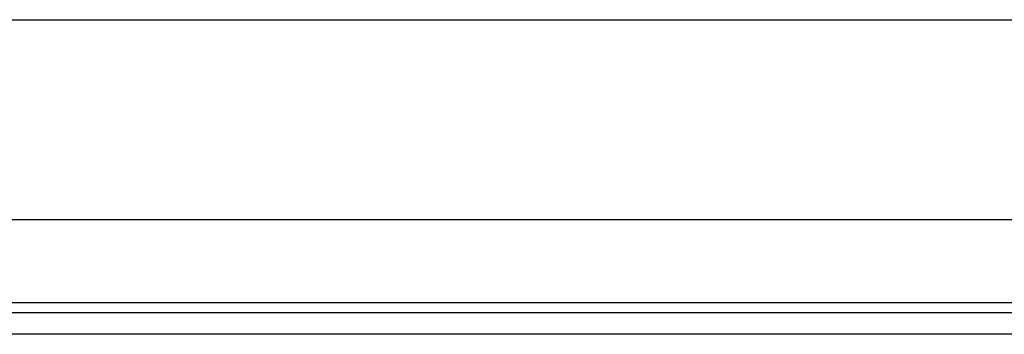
# Model space of a CAD drawing. Header units: inches. Extents: x 19 to 626, y 56 to 294.
# Tile 123 of 256: x 103.164 to 106.24, y 164.57 to 165.553. Entities that reach past the tile are written whole.
import ezdxf

# ---------------------------------------------------------------- set-up
doc = ezdxf.new("R2010")
doc.units = ezdxf.units.IN
doc.header["$MEASUREMENT"] = 0
doc.layers.add('Visible Edges(ANSI)', color=7, linetype='Continuous', lineweight=25)
doc.layers.add('Visible Tangent Edges(ANSI)', color=7, linetype='Continuous', lineweight=25)

msp = doc.modelspace()

# ---------------------------------------------------------------- linework, layer by layer
at = {"layer": 'Visible Edges(ANSI)'}
for p, q in [((85.6434, 165.5534), (149.5794, 165.5534)), ((106.806, 164.9284), (90.2149, 164.9284)), ((90.5529, 164.6384), (106.4679, 164.6384)), ((106.4679, 164.5704), (90.5529, 164.5704))]:
    msp.add_line(p, q, dxfattribs=at)
at = {"layer": 'Visible Tangent Edges(ANSI)'}
msp.add_line((90.4865, 164.6694), (106.5344, 164.6694), dxfattribs=at)

doc.saveas('drawing.dxf')
